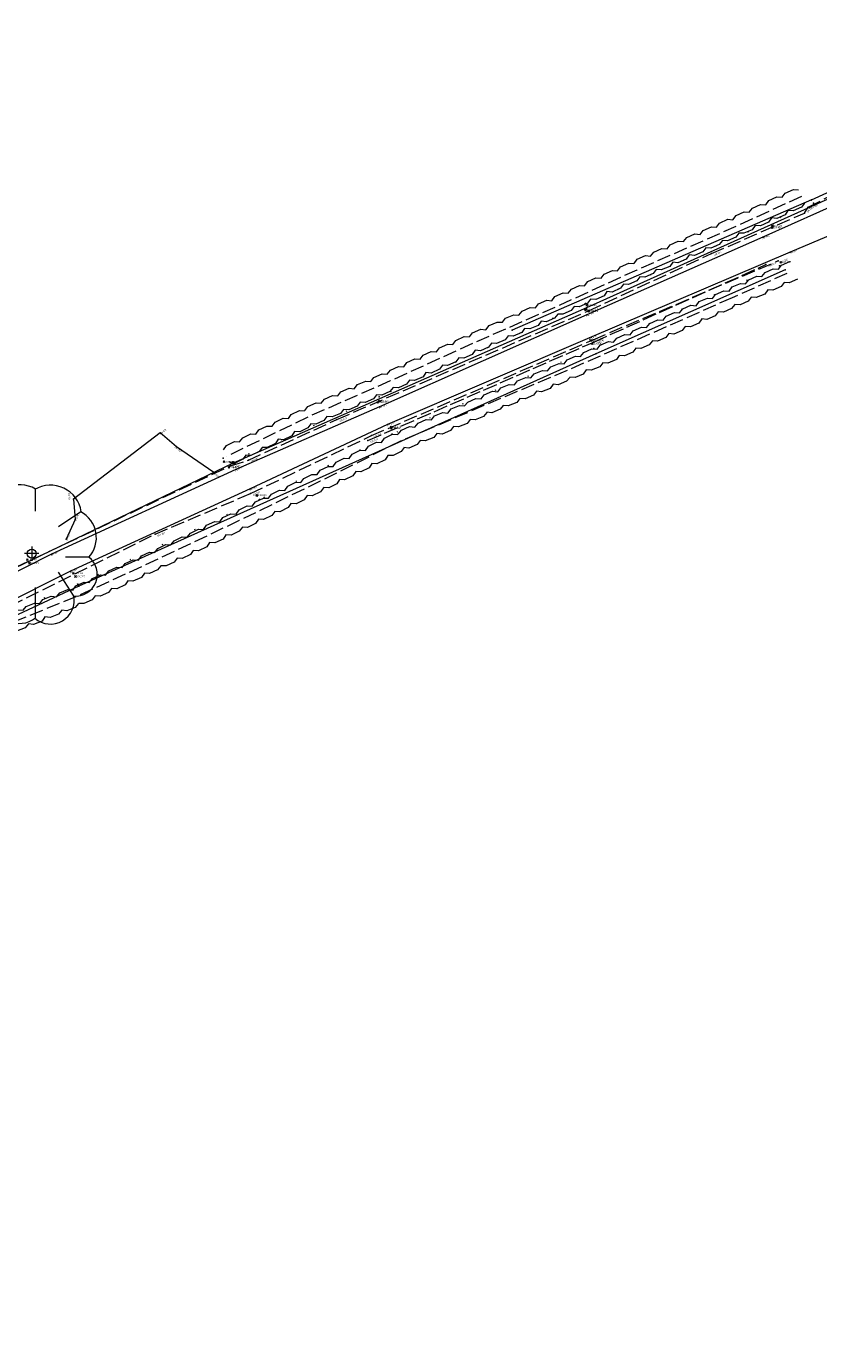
# Model space of a CAD drawing. Header units: metres. Extents: x 658718 to 659592, y 796119 to 796841.
# Tile 4 of 10: x 658967 to 659055, y 796282 to 796429. Entities that reach past the tile are written whole.
import ezdxf

# ---------------------------------------------------------------- set-up
doc = ezdxf.new("R2010")
doc.units = ezdxf.units.M
doc.header["$MEASUREMENT"] = 0
for name, pattern in [('Center line', [100, 100, 0]), ('Dashed 3-1', [2, 1.5, -0.5]), ('Dashed 4-1', [2, 1.6, -0.4]), ('Edge of Bush', [3.846153, -1.282051, -1.282051, 0, -1.282051]), ('Gate', [100, 100, 0]), ('Hedge', [100, 100, 0]), ('Power line', [100, 100, 0])]:
    doc.linetypes.add(name, pattern=pattern)
for name, color, linetype, lineweight, true_color in [('Bank Bottom', 7, 'Continuous', 0, 0xffa500), ('Bank Bottom_Text', 7, 'Continuous', 0, 0xffa500), ('Bank Top', 7, 'Continuous', 0, 0xc7c074), ('Bank Top_Text', 7, 'Continuous', 0, 0xc7c074), ('Electricity Pole', 1, 'Continuous', 0, 0xff0000), ('Electricity Pole_Text', 1, 'Continuous', 0, 0xff0000), ('Finished Floor Level', 7, 'Continuous', 0, 0xffffff), ('Gate', 6, 'Continuous', 0, 0xff00ff), ('Hedge', 3, 'Continuous', 0, 0x00ff00), ('Overhead Electricity Line', 1, 'Continuous', 0, 0xff0000), ('Path', 7, 'Continuous', 0, 0xa52a2a), ('Path_Text', 7, 'Continuous', 0, 0xa52a2a), ('Road Edge', 7, 'Continuous', 0, 0xff80c0), ('Road Edge_Text', 7, 'Continuous', 0, 0xff80c0), ('Spot Level', 7, 'Continuous', 0, 0xffffff), ('Spot Level_Text', 7, 'Continuous', 0, 0xffffff), ('Tree', 3, 'Continuous', 0, 0x00ff00), ('Vegetation Line', 7, 'Continuous', 0, 0x85c929)]:
    doc.layers.add(name, color=color, linetype=linetype, lineweight=lineweight, true_color=true_color)
doc.styles.add('0.3mm', font='micross.ttf', dxfattribs={"height": 0.3})

# ---------------------------------------------------------------- blocks, each defined once
blk = doc.blocks.new('Point')
blk.add_point((0, 0))
blk = doc.blocks.new('Spot Level-Dia cross')
at = {"color": 0}
for p, q in [((-1, 1), (1, -1)), ((-1, -1), (1, 1))]:
    blk.add_line(p, q, dxfattribs=at)
blk = doc.blocks.new('Electricity Pole-Cross circle')
at = {"color": 0}
for p, q in [((-1, 0), (1, 0)), ((0, -1), (0, 1))]:
    blk.add_line(p, q, dxfattribs=at)
blk.add_circle((0, 0), 0.9, dxfattribs=at)
blk = doc.blocks.new('Tree-Tree 2')
at = {"color": 0}
for p, q in [((0.05, 0.59), (0.05, 0.9)), ((-0.58, 0.58), (-0.26, 0.26)), ((0.68, 0.58), (0.37, 0.37)), ((0.1, 0), (-0.1, 0)), ((0, 0.1), (0, -0.1)), ((-0.79, -0.05), (-0.47, -0.05)), ((0.79, -0.05), (0.47, -0.05)), ((0.58, -0.58), (0.37, -0.26)), ((-0.47, -0.58), (-0.26, -0.37)), ((0.05, -0.89), (0.05, -0.47))]:
    blk.add_line(p, q, dxfattribs=at)
for centre, radius, start, end in [((-0.16, 0.53), 0.423, 59.7436, 173.211), ((0.26, 0.52), 0.43, 8.1301, 120.7355), ((-0.57, 0.23), 0.356, 91.6366, 231.8428), ((0.49, 0.22), 0.407, 318.0128, 62.1759), ((-0.55, -0.26), 0.33, 138.8141, 284.0362), ((0.61, -0.29), 0.3, 264.0939, 53.1301), ((-0.16, -0.65), 0.319, 167.2756, 311.1859), ((0.26, -0.65), 0.328, 228.8141, 12.3391)]:
    blk.add_arc(centre, radius, start, end, dxfattribs=at)
blk = doc.blocks.new('Tree-Single circle')
at = {"color": 0}
blk.add_circle((0, 0), 1, dxfattribs=at)

msp = doc.modelspace()

# ---------------------------------------------------------------- linework, layer by layer
at = {"layer": 'Bank Bottom', "linetype": 'Dashed 3-1'}
for points in [[(658845.98, 796282.35, 154.09), (658860.14, 796300.5, 157.08), (658868.32, 796311.31, 158.83), (658876.71, 796320.17, 159.78), (658889.76, 796331.11, 160.96), (658897.94, 796336.4, 161.65), (658915.18, 796344.32, 161.87), (658928.53, 796350.85, 161.09), (658954.9, 796363.41, 160.82), (658960.78, 796365.98, 160.82), (658989.97, 796379.78, 159.57), (658991.96, 796380.4, 159.49), (659001.8, 796384.92, 159.47), (659029.74, 796396.98, 158.89), (659043.39, 796403.32, 158.74), (659053.7, 796407.83, 158.4), (659054.1, 796408.49, 158.41), (659058.69, 796410.79, 158.22), (659059.35, 796410.5, 158.17), (659067.87, 796414.39, 157.98), (659091.39, 796424.68, 157.68), (659094.76, 796426.15, 157.75)], [(658824.42, 796249.52, 149.4), (658828.41, 796254.77, 150.16), (658837.39, 796266.57, 151.57), (658846.87, 796278.29, 153.62), (658862.81, 796298.02, 156.99), (658882.02, 796318.04, 159.69), (658891.43, 796326.07, 160.71), (658904.57, 796334.67, 161.49), (658916.44, 796341.21, 161.88), (658931.35, 796348.36, 161.03), (658951.94, 796357.57, 160.89), (658965.54, 796364.22, 160.62), (658981.6, 796372.18, 159.89), (658992.18, 796376.68, 159.57), (659005.63, 796383.12, 159.36), (659030.25, 796393.77, 158.88), (659050.78, 796402.52, 158.28)]]:
    msp.add_polyline3d(points, dxfattribs=at)
at = {"layer": 'Bank Top', "linetype": 'Dashed 4-1'}
msp.add_polyline3d([(659005.24, 796382.58, 159.73), (659030.32, 796393.51, 159.21), (659049.43, 796402.1, 158.7)], dxfattribs=at)
at = {"layer": 'Finished Floor Level', "color": 96, "linetype": 'Hedge', "true_color": 0x008000}
msp.add_line((659054.48, 796409.3, 158.3), (659021.24, 796394.81, 159.86), dxfattribs=at)
msp.add_polyline3d([(659051.58, 796401.52, 158.21), (659030.53, 796392.19, 158.8), (658973.12, 796366.4, 160.06), (658935.1, 796348.73, 160.93)], dxfattribs=at)
at = {"layer": 'Gate', "linetype": 'Gate', "ltscale": 0.2}
msp.add_line((659058.28, 796411.01, 158.18), (659054.44, 796409.24, 158.27), dxfattribs=at)
at = {"layer": 'Hedge', "linetype": 'Dashed 3-1'}
for p, q in [((659053.38, 796409.66, 160.26), (659044.27, 796405.52, 160.26)), ((659044.27, 796405.52, 160.26), (659035.1, 796401.5, 160.26)), ((659035.1, 796401.5, 160.26), (659025.99, 796397.35, 160.26)), ((659051.76, 796401.12, 140.75), (659045.66, 796398.41, 140.75)), ((659045.66, 796398.41, 140.75), (659036.5, 796394.37, 140.75)), ((659025.99, 796397.35, 160.26), (659016.83, 796393.33, 160.26)), ((659036.5, 796394.37, 140.75), (659027.34, 796390.34, 140.75)), ((659016.83, 796393.33, 160.26), (659007.72, 796389.19, 160.26)), ((659027.34, 796390.34, 140.75), (659018.12, 796386.45, 140.75)), ((659007.72, 796389.19, 160.26), (658998.55, 796385.17, 160.26)), ((659018.12, 796386.45, 140.75), (659008.91, 796382.53, 140.75)), ((658998.55, 796385.17, 160.26), (658989.54, 796380.81, 160.26)), ((659008.91, 796382.53, 140.75), (658999.95, 796378.07, 140.75)), ((658999.95, 796378.07, 140.75), (658990.95, 796373.69, 140.75)), ((658990.95, 796373.69, 140.75), (658981.91, 796369.4, 140.75)), ((658981.91, 796369.4, 140.75), (658972.81, 796365.23, 140.75)), ((658972.81, 796365.23, 140.75), (658963.53, 796361.47, 140.75))]:
    msp.add_line(p, q, dxfattribs=at)
at = {"layer": 'Hedge'}
for points, elevation in [([(659043.93, 796406.26), (659044.28, 796406.72), (659045.19, 796407.13), (659045.76, 796407.09), (659046.11, 796407.55), (659047.01, 796407.95), (659047.58, 796407.93), (659047.92, 796408.37), (659048.83, 796408.78), (659049.4, 796408.74), (659049.74, 796409.2), (659050.65, 796409.61), (659051.22, 796409.57), (659051.56, 796410.02), (659052.47, 796410.44), (659053.05, 796410.4)], 160.26), ([(659053.72, 796408.92), (659053.36, 796408.47), (659052.45, 796408.06), (659051.87, 796408.1), (659051.55, 796407.63), (659050.62, 796407.23), (659050.05, 796407.28), (659049.73, 796406.82), (659048.81, 796406.39), (659048.23, 796406.44), (659047.91, 796405.98), (659046.96, 796405.58), (659046.41, 796405.61), (659046.07, 796405.16), (659045.17, 796404.75), (659044.6, 796404.79)], 160.26), ([(659034.78, 796402.24), (659035.13, 796402.7), (659036.04, 796403.1), (659036.61, 796403.05), (659036.97, 796403.5), (659037.87, 796403.9), (659038.45, 796403.86), (659038.8, 796404.3), (659039.7, 796404.7), (659040.28, 796404.65), (659040.63, 796405.1), (659041.54, 796405.5), (659042.11, 796405.45), (659042.46, 796405.9), (659043.37, 796406.31), (659043.95, 796406.26)], 160.26), ([(659044.6, 796404.78), (659044.23, 796404.33), (659043.32, 796403.93), (659042.74, 796403.98), (659042.41, 796403.52), (659041.48, 796403.12), (659040.91, 796403.18), (659040.58, 796402.72), (659039.65, 796402.31), (659039.08, 796402.36), (659038.75, 796401.91), (659037.8, 796401.52), (659037.25, 796401.56), (659036.9, 796401.12), (659035.99, 796400.72), (659035.43, 796400.76)], 160.26), ([(659045.33, 796399.16), (659045.68, 796399.62), (659046.59, 796400.02), (659047.16, 796399.97), (659047.51, 796400.43), (659048.42, 796400.83), (659048.99, 796400.79), (659049.34, 796401.24), (659050.24, 796401.64), (659050.82, 796401.59), (659051.16, 796402.05), (659052.08, 796402.45), (659052.16, 796402.44)], 140.75), ([(659025.66, 796398.1), (659026, 796398.55), (659026.91, 796398.97), (659027.48, 796398.92), (659027.83, 796399.38), (659028.73, 796399.79), (659029.3, 796399.76), (659029.65, 796400.21), (659030.55, 796400.62), (659031.12, 796400.58), (659031.47, 796401.03), (659032.38, 796401.44), (659032.95, 796401.4), (659033.29, 796401.86), (659034.2, 796402.27), (659034.77, 796402.23)], 160.26), ([(659035.44, 796400.76), (659035.08, 796400.31), (659034.18, 796399.89), (659033.6, 796399.93), (659033.27, 796399.47), (659032.34, 796399.06), (659031.77, 796399.12), (659031.46, 796398.65), (659030.53, 796398.23), (659029.95, 796398.27), (659029.63, 796397.81), (659028.69, 796397.41), (659028.13, 796397.45), (659027.8, 796397), (659026.89, 796396.59), (659026.33, 796396.62)], 160.26), ([(659052.95, 796400.47), (659052.02, 796400.07), (659051.45, 796400.13), (659051.13, 796399.67), (659050.2, 796399.25), (659049.63, 796399.3), (659049.3, 796398.84), (659048.35, 796398.45), (659047.8, 796398.49), (659047.46, 796398.04), (659046.55, 796397.64), (659045.98, 796397.68)], 140.75), ([(659016.5, 796394.08), (659016.85, 796394.53), (659017.77, 796394.93), (659018.34, 796394.88), (659018.69, 796395.34), (659019.6, 796395.73), (659020.17, 796395.7), (659020.52, 796396.14), (659021.43, 796396.53), (659022, 796396.49), (659022.35, 796396.94), (659023.26, 796397.33), (659023.84, 796397.29), (659024.18, 796397.74), (659025.1, 796398.14), (659025.67, 796398.09)], 160.26), ([(659036.17, 796395.12), (659036.52, 796395.58), (659037.44, 796395.98), (659038.01, 796395.93), (659038.36, 796396.38), (659039.27, 796396.78), (659039.84, 796396.75), (659040.19, 796397.19), (659041.09, 796397.59), (659041.67, 796397.54), (659042.02, 796397.99), (659042.93, 796398.39), (659043.5, 796398.34), (659043.84, 796398.8), (659044.76, 796399.2), (659045.33, 796399.15)], 140.75), ([(659026.32, 796396.61), (659025.96, 796396.17), (659025.04, 796395.76), (659024.47, 796395.81), (659024.14, 796395.35), (659023.2, 796394.96), (659022.63, 796395.02), (659022.31, 796394.56), (659021.38, 796394.15), (659020.8, 796394.2), (659020.47, 796393.74), (659019.52, 796393.36), (659018.97, 796393.4), (659018.63, 796392.95), (659017.72, 796392.55), (659017.15, 796392.6)], 160.26), ([(659045.98, 796397.67), (659045.62, 796397.23), (659044.71, 796396.82), (659044.13, 796396.87), (659043.8, 796396.41), (659042.87, 796396.01), (659042.3, 796396.07), (659041.98, 796395.61), (659041.05, 796395.2), (659040.47, 796395.25), (659040.14, 796394.79), (659039.19, 796394.4), (659038.64, 796394.45), (659038.3, 796394), (659037.39, 796393.6), (659036.82, 796393.64)], 140.75), ([(659027.01, 796391.08), (659027.37, 796391.54), (659028.28, 796391.94), (659028.85, 796391.89), (659029.2, 796392.34), (659030.11, 796392.74), (659030.68, 796392.71), (659031.03, 796393.15), (659031.94, 796393.55), (659032.51, 796393.5), (659032.86, 796393.95), (659033.77, 796394.35), (659034.34, 796394.31), (659034.69, 796394.76), (659035.6, 796395.16), (659036.17, 796395.11)], 140.75), ([(659007.38, 796389.93), (659007.73, 796390.39), (659008.64, 796390.8), (659009.21, 796390.76), (659009.55, 796391.22), (659010.46, 796391.63), (659011.03, 796391.6), (659011.37, 796392.04), (659012.27, 796392.45), (659012.85, 796392.41), (659013.19, 796392.87), (659014.1, 796393.28), (659014.67, 796393.24), (659015.01, 796393.69), (659015.92, 796394.11), (659016.49, 796394.07)], 160.26), ([(659036.83, 796393.63), (659036.47, 796393.19), (659035.55, 796392.78), (659034.98, 796392.83), (659034.65, 796392.37), (659033.71, 796391.97), (659033.14, 796392.03), (659032.82, 796391.57), (659031.89, 796391.16), (659031.31, 796391.21), (659030.99, 796390.75), (659030.04, 796390.37), (659029.48, 796390.41), (659029.14, 796389.96), (659028.23, 796389.56), (659027.67, 796389.6)], 140.75), ([(659017.16, 796392.59), (659016.81, 796392.14), (659015.9, 796391.73), (659015.32, 796391.77), (659015, 796391.31), (659014.07, 796390.9), (659013.5, 796390.95), (659013.18, 796390.49), (659012.25, 796390.06), (659011.68, 796390.11), (659011.36, 796389.65), (659010.41, 796389.25), (659009.86, 796389.28), (659009.52, 796388.83), (659008.62, 796388.42), (659008.05, 796388.46)], 160.26), ([(659017.8, 796387.2), (659018.16, 796387.65), (659019.08, 796388.04), (659019.65, 796387.98), (659020.01, 796388.42), (659020.93, 796388.81), (659021.5, 796388.76), (659021.85, 796389.2), (659022.77, 796389.58), (659023.34, 796389.53), (659023.69, 796389.98), (659024.61, 796390.36), (659025.18, 796390.3), (659025.54, 796390.75), (659026.46, 796391.14), (659027.03, 796391.08)], 140.75), ([(658998.22, 796385.92), (658998.58, 796386.37), (658999.49, 796386.77), (659000.06, 796386.72), (659000.42, 796387.17), (659001.32, 796387.57), (659001.89, 796387.53), (659002.24, 796387.97), (659003.15, 796388.37), (659003.72, 796388.32), (659004.07, 796388.78), (659004.99, 796389.17), (659005.56, 796389.12), (659005.9, 796389.57), (659006.82, 796389.98), (659007.39, 796389.93)], 160.26), ([(659027.66, 796389.59), (659027.29, 796389.15), (659026.37, 796388.76), (659025.79, 796388.82), (659025.46, 796388.36), (659024.52, 796387.98), (659023.95, 796388.05), (659023.62, 796387.6), (659022.68, 796387.2), (659022.1, 796387.25), (659021.77, 796386.8), (659020.81, 796386.43), (659020.26, 796386.48), (659019.91, 796386.04), (659019, 796385.65), (659018.43, 796385.71)], 140.75), ([(659008.04, 796388.45), (659007.68, 796388), (659006.77, 796387.6), (659006.19, 796387.65), (659005.86, 796387.19), (659004.92, 796386.79), (659004.36, 796386.85), (659004.03, 796386.39), (659003.1, 796385.98), (659002.52, 796386.03), (659002.2, 796385.58), (659001.25, 796385.19), (659000.69, 796385.23), (659000.35, 796384.79), (658999.44, 796384.39), (658998.87, 796384.43)], 160.26), ([(659008.59, 796383.29), (659008.95, 796383.73), (659009.87, 796384.12), (659010.44, 796384.07), (659010.8, 796384.52), (659011.71, 796384.9), (659012.28, 796384.86), (659012.63, 796385.3), (659013.55, 796385.68), (659014.12, 796385.63), (659014.47, 796386.08), (659015.39, 796386.46), (659015.96, 796386.41), (659016.31, 796386.85), (659017.23, 796387.25), (659017.8, 796387.19)], 140.75), ([(658989.19, 796381.55), (658989.52, 796382.01), (658990.42, 796382.45), (658990.99, 796382.42), (658991.33, 796382.88), (658992.22, 796383.31), (658992.79, 796383.3), (658993.13, 796383.75), (658994.02, 796384.18), (658994.59, 796384.16), (658994.93, 796384.62), (658995.83, 796385.05), (658996.4, 796385.02), (658996.73, 796385.48), (658997.63, 796385.92), (658998.2, 796385.89)], 160.26), ([(659018.44, 796385.7), (659018.07, 796385.26), (659017.15, 796384.87), (659016.58, 796384.92), (659016.24, 796384.47), (659015.3, 796384.08), (659014.73, 796384.15), (659014.4, 796383.7), (659013.47, 796383.3), (659012.89, 796383.35), (659012.56, 796382.9), (659011.6, 796382.53), (659011.05, 796382.58), (659010.7, 796382.13), (659009.79, 796381.74), (659009.22, 796381.79)], 140.75), ([(658998.9, 796384.44), (658998.56, 796383.98), (658997.66, 796383.54), (658997.08, 796383.57), (658996.77, 796383.1), (658995.85, 796382.67), (658995.28, 796382.71), (658994.97, 796382.24), (658994.06, 796381.79), (658993.48, 796381.82), (658993.17, 796381.36), (658992.23, 796380.93), (658991.68, 796380.96), (658991.35, 796380.5), (658990.46, 796380.07), (658989.89, 796380.09)], 160.26), ([(658999.59, 796378.8), (658999.92, 796379.27), (659000.81, 796379.71), (659001.38, 796379.69), (659001.71, 796380.16), (659002.6, 796380.6), (659003.17, 796380.59), (659003.5, 796381.05), (659004.39, 796381.49), (659004.96, 796381.47), (659005.29, 796381.94), (659006.18, 796382.38), (659006.76, 796382.36), (659007.08, 796382.83), (659007.97, 796383.28), (659008.55, 796383.26)], 140.75), ([(659009.27, 796381.81), (659008.93, 796381.35), (659008.04, 796380.9), (659007.46, 796380.92), (659007.15, 796380.44), (659006.24, 796380), (659005.66, 796380.04), (659005.36, 796379.56), (659004.45, 796379.11), (659003.88, 796379.13), (659003.57, 796378.66), (659002.64, 796378.22), (659002.09, 796378.24), (659001.77, 796377.77), (659000.88, 796377.33), (659000.31, 796377.35)], 140.75), ([(658990.6, 796374.42), (658990.93, 796374.89), (658991.83, 796375.32), (658992.4, 796375.29), (658992.74, 796375.76), (658993.63, 796376.19), (658994.2, 796376.18), (658994.53, 796376.64), (658995.42, 796377.07), (658996, 796377.04), (658996.33, 796377.51), (658997.23, 796377.94), (658997.8, 796377.92), (658998.12, 796378.38), (658999.02, 796378.82), (658999.6, 796378.79)], 140.75), ([(659000.31, 796377.34), (658999.96, 796376.88), (658999.06, 796376.44), (658998.49, 796376.47), (658998.17, 796375.99), (658997.26, 796375.56), (658996.68, 796375.6), (658996.38, 796375.13), (658995.47, 796374.68), (658994.89, 796374.71), (658994.58, 796374.24), (658993.64, 796373.82), (658993.09, 796373.84), (658992.76, 796373.38), (658991.87, 796372.94), (658991.3, 796372.96)], 140.75), ([(658981.56, 796370.14), (658981.9, 796370.6), (658982.8, 796371.03), (658983.37, 796371), (658983.71, 796371.46), (658984.61, 796371.88), (658985.18, 796371.86), (658985.52, 796372.31), (658986.41, 796372.74), (658986.99, 796372.71), (658987.32, 796373.17), (658988.23, 796373.59), (658988.8, 796373.56), (658989.13, 796374.02), (658990.03, 796374.45), (658990.61, 796374.42)], 140.75), ([(658991.3, 796372.95), (658990.95, 796372.5), (658990.05, 796372.07), (658989.47, 796372.1), (658989.15, 796371.63), (658988.23, 796371.21), (658987.66, 796371.25), (658987.35, 796370.79), (658986.43, 796370.35), (658985.85, 796370.38), (658985.54, 796369.92), (658984.6, 796369.5), (658984.05, 796369.53), (658983.72, 796369.07), (658982.82, 796368.65), (658982.25, 796368.68)], 140.75), ([(658972.47, 796365.98), (658972.81, 796366.44), (658973.72, 796366.85), (658974.29, 796366.81), (658974.64, 796367.27), (658975.54, 796367.68), (658976.11, 796367.65), (658976.45, 796368.1), (658977.36, 796368.51), (658977.93, 796368.47), (658978.27, 796368.93), (658979.18, 796369.34), (658979.75, 796369.3), (658980.09, 796369.76), (658981, 796370.18), (658981.57, 796370.14)], 140.75), ([(658982.24, 796368.67), (658981.89, 796368.21), (658980.98, 796367.8), (658980.41, 796367.84), (658980.08, 796367.37), (658979.15, 796366.96), (658978.58, 796367.01), (658978.27, 796366.55), (658977.34, 796366.12), (658976.77, 796366.16), (658976.44, 796365.7), (658975.5, 796365.3), (658974.95, 796365.34), (658974.61, 796364.88), (658973.71, 796364.47), (658973.14, 796364.5)], 140.75), ([(658963.23, 796362.23), (658963.59, 796362.67), (658964.52, 796363.05), (658965.08, 796362.98), (658965.45, 796363.42), (658966.37, 796363.79), (658966.94, 796363.74), (658967.3, 796364.17), (658968.22, 796364.54), (658968.79, 796364.48), (658969.15, 796364.92), (658970.08, 796365.29), (658970.65, 796365.23), (658971.01, 796365.67), (658971.93, 796366.05), (658972.5, 796365.98)], 140.75), ([(658973.11, 796364.48), (658972.74, 796364.05), (658971.81, 796363.67), (658971.24, 796363.74), (658970.89, 796363.29), (658969.95, 796362.92), (658969.38, 796362.99), (658969.05, 796362.54), (658968.1, 796362.16), (658967.53, 796362.23), (658967.19, 796361.78), (658966.23, 796361.42), (658965.68, 796361.48), (658965.32, 796361.04), (658964.4, 796360.67), (658963.83, 796360.73)], 140.75)]:
    msp.add_lwpolyline(points, dxfattribs=dict(at, elevation=elevation))
at = {"layer": 'Overhead Electricity Line', "linetype": 'Power line', "ltscale": 0.5}
msp.add_polyline3d([(659360.79, 796521.4, 163.51), (659331.39, 796511.08, 165.26), (659291.57, 796497.51, 166.77), (659248.92, 796482.59, 166.34), (659218.84, 796472.15, 164.69), (659186.69, 796461.4, 162.36), (659155.35, 796450.83, 159.41), (659104.34, 796430.49, 157.53), (659061.13, 796411.56, 158.17), (659029.51, 796397.29, 158.71), (658990.28, 796380.08, 159.36), (658940.93, 796356.36, 161.06), (658896.35, 796335.4, 161.64), (658875.24, 796319.12, 159.68), (658840.99, 796276.85, 152.88), (658812.5, 796240.97, 148.01), (658793.25, 796208.78, 143.85), (658756.31, 796160.16, 139.97), (658732.37, 796129.97, 138.73)], dxfattribs=at)
at = {"layer": 'Path', "linetype": 'Continuous'}
msp.add_polyline3d([(658988.14, 796379.04, 159.56), (658983.97, 796381.89, 160.03), (658982.18, 796383.43, 160.23), (658972.55, 796376.05, 160.4), (658972.72, 796373.82, 160.29), (658971.73, 796371.62, 160.22)], dxfattribs=at)
at = {"layer": 'Road Edge', "linetype": 'Center line'}
for points in [[(659079.47, 796418.75, 157.74), (659049.07, 796405.13, 158.49), (659029.55, 796396.53, 158.84), (659006.52, 796386.33, 159.3), (658990.56, 796379.37, 159.47), (658970.11, 796369.98, 160.26), (658959.55, 796364.61, 160.79)], [(659064.18, 796408.59, 157.98), (659052.12, 796403.48, 158.31), (659029.85, 796393.97, 158.83), (659007.42, 796384.37, 159.25), (658992.16, 796377.23, 159.4), (658972.2, 796368.06, 160.21), (658960.18, 796362.08, 160.88)]]:
    msp.add_polyline3d(points, dxfattribs=at)
at = {"layer": 'Vegetation Line', "linetype": 'Edge of Bush'}
for points in [[(659054.71, 796408.91, 158.29), (659029.39, 796397.79, 159.53), (659006.49, 796387.43, 159.42), (658989.93, 796380.16, 160.18), (658989.15, 796380.61, 160.26)], [(659050.94, 796401.97, 158.13), (659030.33, 796392.8, 159.14), (659007.92, 796383.3, 159.65), (658993.19, 796376.03, 159.35), (658973.01, 796366.62, 160.17), (658960.44, 796361.45, 161.01), (658947.31, 796355.17, 160.8), (658934.87, 796349.29, 161.03), (658931.56, 796347.55, 161.2), (658917.56, 796340.58, 162.58), (658911.12, 796336.43, 161.77), (658878.64, 796313.03, 159.93), (658860.12, 796294.06, 156.57), (658844.69, 796274.09, 153.78), (658827.06, 796252.16, 149.71)]]:
    msp.add_polyline3d(points, dxfattribs=at)

# ---------------------------------------------------------------- block references
at = {"layer": 'Bank Bottom_Text', "linetype": 'Continuous'}
for p in [(659054.1, 796408.49, 158.41), (659053.7, 796407.83, 158.4), (659043.39, 796403.32, 158.74), (659050.78, 796402.52, 158.28), (659029.74, 796396.98, 158.89), (659030.25, 796393.77, 158.88), (659001.8, 796384.92, 159.47), (659005.63, 796383.12, 159.36), (658989.97, 796379.78, 159.57), (658991.96, 796380.4, 159.49), (658992.18, 796376.68, 159.57), (658981.6, 796372.18, 159.89)]:
    msp.add_blockref('Point', p, dxfattribs=at)
at = {"layer": 'Bank Top_Text', "linetype": 'Continuous'}
for p in [(659049.43, 796402.1, 158.7), (659030.32, 796393.51, 159.21), (659005.24, 796382.58, 159.73)]:
    msp.add_blockref('Point', p, dxfattribs=at)
at = {"layer": 'Electricity Pole', "color": 7, "linetype": 'Continuous', "lineweight": -3, "true_color": 0xffffff, "xscale": 0.1500000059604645, "yscale": 0.1500000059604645}
for p in [(659029.4, 796397.13, 158.78), (658990.26, 796380.13, 159.32), (658990.27, 796380.1, 159.34)]:
    msp.add_blockref('Electricity Pole-Cross circle', p, dxfattribs=at)
at = {"layer": 'Electricity Pole', "linetype": 'Continuous'}
for p in [(659029.4, 796397.13, 158.78), (658990.26, 796380.13, 159.32), (658990.27, 796380.1, 159.34)]:
    msp.add_blockref('Point', p, dxfattribs=at)
at = {"layer": 'Gate', "linetype": 'Continuous'}
msp.add_blockref('Point', (659054.44, 796409.24, 158.27), dxfattribs=at)
at = {"layer": 'Hedge', "linetype": 'Continuous'}
for p in [(659054.48, 796409.3, 158.3), (659051.58, 796401.52, 158.21), (659021.24, 796394.81, 159.86), (659030.53, 796392.19, 158.8), (658973.12, 796366.4, 160.06)]:
    msp.add_blockref('Point', p, dxfattribs=at)
at = {"layer": 'Overhead Electricity Line', "linetype": 'Continuous'}
for p in [(659029.51, 796397.29, 158.71), (658990.28, 796380.08, 159.36)]:
    msp.add_blockref('Point', p, dxfattribs=at)
at = {"layer": 'Path_Text', "linetype": 'Continuous'}
for p in [(658982.18, 796383.43, 160.23), (658983.97, 796381.89, 160.03), (658988.14, 796379.04, 159.56), (658972.55, 796376.05, 160.4), (658972.72, 796373.82, 160.29), (658971.73, 796371.62, 160.22)]:
    msp.add_blockref('Point', p, dxfattribs=at)
at = {"layer": 'Road Edge_Text', "linetype": 'Continuous'}
for p in [(659049.07, 796405.13, 158.49), (659052.12, 796403.48, 158.31), (659029.55, 796396.53, 158.84), (659029.85, 796393.97, 158.83), (659006.52, 796386.33, 159.3), (659007.42, 796384.37, 159.25), (658990.56, 796379.37, 159.47), (658992.16, 796377.23, 159.4), (658970.11, 796369.98, 160.26), (658972.2, 796368.06, 160.21)]:
    msp.add_blockref('Point', p, dxfattribs=at)
at = {"layer": 'Spot Level', "color": 18, "linetype": 'Continuous', "lineweight": -3, "true_color": 0x000000, "xscale": 0.1000000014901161, "yscale": 0.1000000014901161}
for p in [(659050.09, 796406.22, 158.45), (659050.16, 796406.42, 159.14), (659051.07, 796402.36, 158.22), (659029.54, 796397.6, 159.54), (659029.74, 796396.93, 158.89), (659029.95, 796393.68, 158.87), (659030.16, 796393.35, 159.21), (659006.31, 796386.82, 159.84), (659006.47, 796386.95, 159.33), (659007.81, 796384.07, 159.28), (659007.83, 796383.94, 159.66), (658989.25, 796380.22, 160.31), (658989.81, 796379.61, 159.68), (658992.9, 796376.5, 159.51), (658967.42, 796369.36, 161.36), (658967.66, 796368.96, 160.42), (658972.52, 796367.84, 160.19), (658972.76, 796367.48, 160.23)]:
    msp.add_blockref('Spot Level-Dia cross', p, dxfattribs=at)
at = {"layer": 'Spot Level', "linetype": 'Continuous'}
for p in [(659050.09, 796406.22, 158.45), (659050.16, 796406.42, 159.14), (659051.07, 796402.36, 158.22), (659029.54, 796397.6, 159.54), (659029.74, 796396.93, 158.89), (659029.95, 796393.68, 158.87), (659030.16, 796393.35, 159.21), (659006.31, 796386.82, 159.84), (659006.47, 796386.95, 159.33), (659007.81, 796384.07, 159.28), (659007.83, 796383.94, 159.66), (658989.25, 796380.22, 160.31), (658989.81, 796379.61, 159.68), (658992.9, 796376.5, 159.51), (658967.42, 796369.36, 161.36), (658967.66, 796368.96, 160.42), (658972.52, 796367.84, 160.19), (658972.76, 796367.48, 160.23)]:
    msp.add_blockref('Point', p, dxfattribs=at)
at = {"layer": 'Tree', "color": 3, "linetype": 'Continuous', "lineweight": -3, "true_color": 0x00ff00, "xscale": 8, "yscale": 8}
msp.add_blockref('Tree-Tree 2', (658967.91, 796370.03, 161.14), dxfattribs=at)
at = {"layer": 'Tree', "color": 22, "linetype": 'Continuous', "lineweight": -3, "true_color": 0xc64000, "xscale": 0.5, "yscale": 0.5}
msp.add_blockref('Tree-Single circle', (658967.91, 796370.03, 161.14), dxfattribs=at)
at = {"layer": 'Tree', "linetype": 'Continuous'}
msp.add_blockref('Point', (658967.91, 796370.03, 161.14), dxfattribs=at)
at = {"layer": 'Vegetation Line', "linetype": 'Continuous'}
for p in [(659054.71, 796408.91, 158.29), (659050.94, 796401.97, 158.13), (659029.39, 796397.79, 159.53), (659030.33, 796392.8, 159.14), (659006.49, 796387.43, 159.42), (659007.92, 796383.3, 159.65), (658989.15, 796380.61, 160.26), (658989.93, 796380.16, 160.18), (658993.19, 796376.03, 159.35), (658973.01, 796366.62, 160.17)]:
    msp.add_blockref('Point', p, dxfattribs=at)

# ---------------------------------------------------------------- texts
at = {"layer": 'Bank Bottom_Text', "style": '0.3mm'}
for s, rotation, p in [('158.399', 58.5877, (659054.09, 796407.77, 158.4)), ('158.408', 26.6097, (659054.4, 796408.23, 158.41)), ('158.743', 23.6214, (659043.68, 796403.05, 158.74)), ('158.280', 23.0786, (659051.05, 796402.25, 158.28)), ('158.889', 24.9076, (659030.02, 796396.72, 158.89)), ('158.880', 23.0786, (659030.52, 796393.5, 158.88)), ('159.470', 23.3606, (659002.08, 796384.64, 159.47)), ('159.358', 23.3966, (659005.91, 796382.85, 159.36)), ('159.490', 24.6374, (658992.24, 796380.14, 159.49)), ('159.568', 17.3942, (658990.23, 796379.48, 159.57)), ('159.566', 25.5864, (658992.47, 796376.42, 159.57)), ('159.885', 23.0774, (658981.88, 796371.9, 159.89))]:
    msp.add_text(s, height=0.18, rotation=rotation, dxfattribs=at).set_placement(p)
at = {"layer": 'Bank Top_Text', "style": '0.3mm'}
for s, rotation, p in [('158.697', 24.1986, (659049.71, 796401.83, 158.7)), ('159.206', 24.1986, (659030.61, 796393.25, 159.21)), ('159.727', 23.5586, (659005.52, 796382.31, 159.73))]:
    msp.add_text(s, height=0.18, rotation=rotation, dxfattribs=at).set_placement(p)
at = {"layer": 'Electricity Pole_Text', "style": '0.3mm'}
for p in [(659029.55, 796397.04, 158.78), (658990.41, 796380.04, 159.32), (658990.42, 796380.01, 159.34)]:
    msp.add_text('EP', height=0.18, dxfattribs=at).set_placement(p)
at = {"layer": 'Path_Text', "style": '0.3mm'}
for s, rotation, p in [('160.231', 397.4736, (658982.17, 796383.2, 160.23)), ('160.032', 319.2625, (658983.73, 796381.86, 160.03)), ('159.556', 325.5829, (658987.91, 796378.97, 159.56)), ('160.402', 454.347, (658972.21, 796375.87, 160.4)), ('160.288', 425.6654, (658972.82, 796373.61, 160.29)), ('160.217', 425.6654, (658971.83, 796371.41, 160.22))]:
    msp.add_text(s, height=0.18, rotation=rotation, dxfattribs=at).set_placement(p)
at = {"layer": 'Road Edge_Text', "style": '0.3mm'}
for s, rotation, p in [('158.492', 383.7567, (659049.01, 796404.9, 158.49)), ('158.314', 383.1235, (659052.05, 796403.26, 158.31)), ('158.844', 383.9021, (659029.48, 796396.31, 158.84)), ('158.834', 383.189, (659029.79, 796393.75, 158.83)), ('159.303', 383.5666, (659006.46, 796386.1, 159.3)), ('159.250', 385.0607, (659007.36, 796384.14, 159.25)), ('159.474', 384.653, (658990.5, 796379.14, 159.47)), ('159.405', 384.6699, (658992.1, 796377, 159.4)), ('160.263', 386.9588, (658970.05, 796369.75, 160.26)), ('160.209', 386.461, (658972.15, 796367.83, 160.21))]:
    msp.add_text(s, height=0.18, rotation=rotation, dxfattribs=at).set_placement(p)
at = {"layer": 'Spot Level_Text', "style": '0.3mm'}
for s, p in [('158.454', (659050.24, 796406.13, 158.45)), ('159.136', (659050.31, 796406.33, 159.14)), ('158.222', (659051.22, 796402.27, 158.22)), ('159.539', (659029.69, 796397.51, 159.54)), ('158.886', (659029.89, 796396.84, 158.89)), ('158.870', (659030.1, 796393.59, 158.87)), ('159.210', (659030.31, 796393.26, 159.21)), ('159.841', (659006.46, 796386.73, 159.84)), ('159.329', (659006.62, 796386.86, 159.33)), ('159.279', (659007.96, 796383.98, 159.28)), ('159.660', (659007.98, 796383.85, 159.66)), ('160.315', (658989.4, 796380.13, 160.31)), ('159.684', (658989.96, 796379.52, 159.68)), ('159.508', (658993.05, 796376.41, 159.51)), ('161.363', (658967.57, 796369.27, 161.36)), ('160.421', (658967.81, 796368.87, 160.42)), ('160.189', (658972.67, 796367.75, 160.19)), ('160.227', (658972.91, 796367.39, 160.23))]:
    msp.add_text(s, height=0.18, dxfattribs=at).set_placement(p)
at = {"layer": 'Tree', "style": '0.3mm'}
msp.add_text('TR', height=0.18, dxfattribs=at).set_placement((658968.06, 796369.94, 161.14))

doc.saveas('drawing.dxf')
